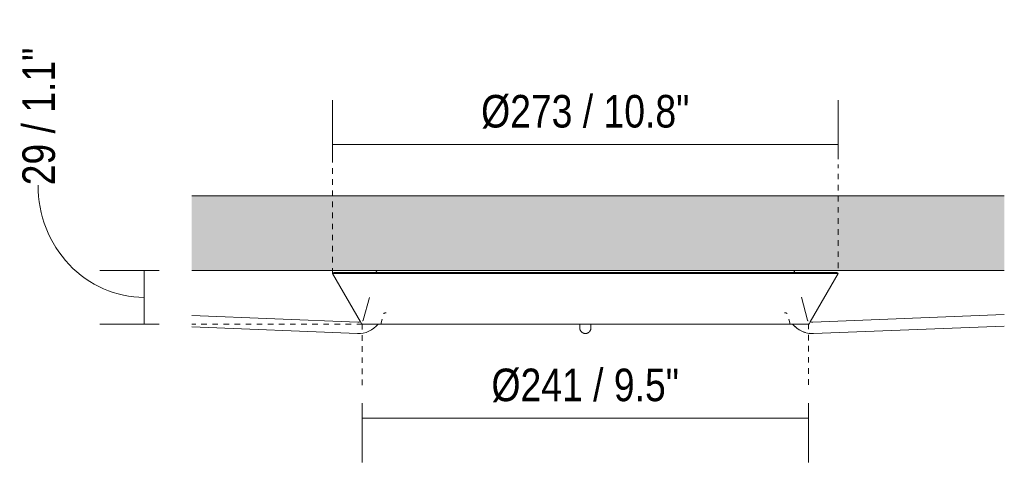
# Model space of a CAD drawing. Header units: millimetres. Extents: x 5395 to 9995, y 397 to 7363.
# Tile 6 of 8: x 8646 to 9178, y 1895 to 2136. Entities that reach past the tile are written whole.
import ezdxf

# ---------------------------------------------------------------- set-up
doc = ezdxf.new("R2010")
doc.units = ezdxf.units.MM
doc.linetypes.add('Dash', pattern=[6, 3, -3])
doc.layers.add('A-ANNO-DIMS', color=7, linetype='Dash', lineweight=9, true_color=0xd2d2d2)
for name, color, linetype, lineweight in [('A-ANNO-DIMS-8', 7, 'Continuous', 9), ('A-CLNG', 7, 'Continuous', 9), ('E-LITE-EQPM', 7, 'Continuous', 20)]:
    doc.layers.add(name, color=color, linetype=linetype, lineweight=lineweight)
doc.styles.add('Arial Narrow_3', font='ARIALN.TTF', dxfattribs={"height": 17.6})
doc.dimstyles.new('FARO_-_2_2mm_Arial_Narrow_mm_Inch_Left_1', dxfattribs={"dimscale": 304.8, "dimtxt": 18.012385, "dimasz": 0, "dimexe": 0.07874, "dimexo": 0.0625, "dimgap": 0.013123, "dimtad": 1, "dimdec": 0, "dimzin": 0, "dimdsep": 46, "dimtxsty": 'Arial Narrow_3', "dimblk1": 'NONE', "dimblk2": 'NONE', "dimsah": 1, "dimcen": 0.09, "dimadec": 0, "dimazin": 0, "dimtfac": 1, "dimtdec": 4, "dimtix": 1, "dimtmove": 1, "dimatfit": 3, "dimfxl": 0.026247, "dimfxlon": 1, "dimtvp": 1, "dimtolj": 1, "dimtzin": 0, "dimarcsym": 2})
doc.dimstyles.new('FARO_-_2_2mm_Arial_Narrow_mm_Inch_Right_2', dxfattribs={"dimscale": 304.8, "dimtxt": 18.012385, "dimasz": 0, "dimexe": 0.07874, "dimexo": 0.0625, "dimgap": 0.013123, "dimtad": 1, "dimdec": 0, "dimzin": 0, "dimdsep": 46, "dimtxsty": 'Arial Narrow_3', "dimblk1": 'NONE', "dimblk2": 'NONE', "dimsah": 1, "dimcen": 0.09, "dimadec": 0, "dimazin": 0, "dimtfac": 1, "dimtdec": 4, "dimtix": 1, "dimtmove": 0, "dimatfit": 3, "dimfxl": 0.026247, "dimfxlon": 1, "dimtvp": 1, "dimtolj": 1, "dimtzin": 0, "dimarcsym": 2})

# ---------------------------------------------------------------- blocks, each defined once
blk = doc.blocks.new('64314-1 cable   _Suspended_tensor - 64314 MAMBO_CONGA_SAMBA Black structure pendant lamp with tensioner-568983-Alzado_PDF FLORON')
at = {"layer": 'E-LITE-EQPM'}
for p, q in [((7422.01, 1998.89), (7421.15, 1998.39)), ((7421.15, 1998.39), (7436.27, 1972.21)), ((7421.15, 1998.39), (7421.47, 1998.39)), ((7422.01, 1998.89), (7422.36, 1998.89)), ((7422.11, 1998.39), (7423.04, 1998.39)), ((7422.97, 1998.89), (7423.89, 1998.89)), ((7424.27, 1998.39), (7425.8, 1998.39)), ((7425.12, 1998.89), (7426.64, 1998.89)), ((7427.64, 1998.39), (7429.77, 1998.39)), ((7428.46, 1998.89), (7430.58, 1998.89)), ((7432.18, 1998.39), (7434.89, 1998.39)), ((7432.98, 1998.89), (7435.67, 1998.89)), ((7437.87, 1998.39), (7441.03, 1998.39)), ((7438.63, 1998.89), (7441.86, 1998.89)), ((7444.45, 1998.39), (7448.41, 1998.39)), ((7444.83, 1999.42), (7444.69, 1998.89)), ((7445.35, 1998.89), (7449.11, 1998.89)), ((7452.43, 1998.39), (7456.49, 1998.39)), ((7453.04, 1998.89), (7457.34, 1998.89)), ((7453.93, 1999), (7453.94, 1998.89)), ((7461.63, 1998.89), (7466.78, 1998.89)), ((7461.64, 1998.39), (7465.89, 1998.39)), ((7470.21, 1998.39), (7475.38, 1998.39)), ((7471.95, 1998.89), (7477.08, 1998.89)), ((7480.51, 1998.39), (7487.38, 1998.39)), ((7482.25, 1998.89), (7487.39, 1998.89)), ((7492.54, 1998.89), (7497.7, 1998.89)), ((7492.54, 1998.39), (7497.7, 1998.39)), ((7504.56, 1998.89), (7509.72, 1998.89)), ((7504.56, 1998.39), (7509.72, 1998.39)), ((7516.58, 1998.89), (7523.44, 1998.89)), ((7516.58, 1998.39), (7521.74, 1998.39)), ((7528.6, 1998.89), (7535.47, 1998.89)), ((7528.6, 1998.39), (7535.47, 1998.39)), ((7540.61, 1998.39), (7547.49, 1998.39)), ((7542.34, 1998.89), (7547.49, 1998.89)), ((7554.35, 1998.89), (7557.84, 1998.89)), ((7554.35, 1998.39), (7557.84, 1998.39)), ((7557.84, 1998.89), (7561.23, 1998.89)), ((7557.84, 1998.39), (7561.23, 1998.39)), ((7568.09, 1998.89), (7574.96, 1998.89)), ((7568.09, 1998.39), (7574.96, 1998.39)), ((7580.11, 1998.89), (7586.98, 1998.89)), ((7580.11, 1998.39), (7586.98, 1998.39)), ((7592.13, 1998.89), (7599, 1998.89)), ((7593.84, 1998.39), (7599, 1998.39)), ((7605.86, 1998.89), (7611.02, 1998.89)), ((7605.86, 1998.39), (7611.01, 1998.39)), ((7617.88, 1998.89), (7623.04, 1998.89)), ((7617.88, 1998.39), (7623.04, 1998.39)), ((7628.19, 1998.89), (7633.33, 1998.89)), ((7628.98, 1998.39), (7635.07, 1998.39)), ((7639.24, 1998.89), (7644.32, 1998.89)), ((7640.2, 1998.39), (7645.37, 1998.39)), ((7648.8, 1998.89), (7653.95, 1998.89)), ((7649.79, 1998.39), (7654.5, 1998.39)), ((7658.34, 1998.89), (7662.53, 1998.89)), ((7659.09, 1998.39), (7663.25, 1998.39)), ((7661.73, 1998.89), (7661.75, 1999)), ((7666.57, 1998.89), (7670.33, 1998.89)), ((7667.27, 1998.39), (7671.12, 1998.39)), ((7670.99, 1998.89), (7670.85, 1999.42)), ((7673.82, 1998.89), (7677.05, 1998.89)), ((7674.55, 1998.39), (7677.81, 1998.39)), ((7679.41, 1972.21), (7694.53, 1998.39)), ((7680.01, 1998.89), (7682.7, 1998.89)), ((7680.79, 1998.39), (7683.5, 1998.39)), ((7685.1, 1998.89), (7687.22, 1998.89)), ((7685.91, 1998.39), (7688.04, 1998.39)), ((7689.04, 1998.89), (7690.56, 1998.89)), ((7689.88, 1998.39), (7691.41, 1998.39)), ((7691.79, 1998.89), (7692.71, 1998.89)), ((7692.64, 1998.39), (7693.57, 1998.39)), ((7693.32, 1998.89), (7693.67, 1998.89)), ((7694.53, 1998.39), (7693.67, 1998.89)), ((7694.21, 1998.39), (7694.53, 1998.39)), ((7441.1, 1985.5), (7437.81, 1973.22)), ((7677.87, 1973.22), (7674.56, 1985.58)), ((7449.67, 1977.09), (7449.93, 1977.09)), ((7447.95, 1973.78), (7447.23, 1971.07)), ((7457, 1971.07), (7464.3, 1971.07)), ((7465.15, 1971.07), (7465.09, 1971.07)), ((7482.13, 1971.07), (7514.73, 1971.07)), ((7520.05, 1971.07), (7519.99, 1971.07)), ((7530.54, 1971.07), (7539, 1971.07)), ((7554.84, 1971.07), (7554.84, 1969.23)), ((7554.84, 1969.23), (7554.84, 1969.02)), ((7557.79, 1971.07), (7557.84, 1971.07)), ((7560.84, 1969.23), (7560.84, 1971.07)), ((7560.84, 1969.02), (7560.84, 1969.23)), ((7576.65, 1971.07), (7596.55, 1971.07)), ((7578.38, 1971.07), (7578.29, 1971.07)), ((7605.89, 1971.07), (7605.83, 1971.07)), ((7623.33, 1971.07), (7633.55, 1971.07)), ((7651.38, 1971.07), (7668.45, 1971.07)), ((7668.45, 1971.07), (7667.73, 1973.78))]:
    blk.add_line(p, q, dxfattribs=at)
at = {"layer": 'E-LITE-EQPM', "flags": 128}
for points in [[(7444.83, 1999.42), (7444.84, 1999.45), (7444.85, 1999.48), (7444.86, 1999.51), (7444.87, 1999.54), (7444.89, 1999.57), (7444.9, 1999.6), (7444.92, 1999.62), (7444.93, 1999.65), (7444.95, 1999.67), (7444.97, 1999.7), (7444.99, 1999.72), (7445.01, 1999.75), (7445.03, 1999.77), (7445.05, 1999.79), (7445.08, 1999.81), (7445.1, 1999.83), (7445.13, 1999.85), (7445.15, 1999.87), (7445.18, 1999.89), (7445.2, 1999.9), (7445.23, 1999.92), (7445.26, 1999.93), (7445.29, 1999.94), (7445.32, 1999.95), (7445.35, 1999.96), (7445.38, 1999.97), (7445.41, 1999.98), (7445.44, 1999.99), (7445.47, 1999.99), (7445.5, 2000), (7445.53, 2000), (7445.56, 2000), (7445.58, 2000)], [(7502.02, 1999.99), (7502.05, 2000), (7502.07, 2000), (7502.09, 2000)], [(7613.59, 2000), (7613.61, 2000), (7613.63, 2000), (7613.66, 1999.99)], [(7670.1, 2000), (7670.13, 2000), (7670.16, 2000), (7670.19, 1999.99), (7670.22, 1999.99), (7670.25, 1999.98), (7670.28, 1999.98), (7670.31, 1999.97), (7670.34, 1999.96), (7670.37, 1999.95), (7670.4, 1999.94), (7670.43, 1999.93), (7670.46, 1999.91), (7670.48, 1999.9), (7670.51, 1999.88), (7670.54, 1999.86), (7670.56, 1999.85), (7670.59, 1999.83), (7670.61, 1999.81), (7670.63, 1999.79), (7670.66, 1999.76), (7670.68, 1999.74), (7670.7, 1999.72), (7670.72, 1999.69), (7670.73, 1999.67), (7670.75, 1999.64), (7670.77, 1999.61), (7670.78, 1999.59), (7670.8, 1999.56), (7670.81, 1999.53), (7670.82, 1999.5), (7670.83, 1999.47), (7670.84, 1999.44), (7670.85, 1999.42)], [(7448.82, 1976.71), (7448.84, 1976.74), (7448.87, 1976.77), (7448.9, 1976.8), (7448.92, 1976.83), (7448.95, 1976.86), (7448.98, 1976.88), (7449.01, 1976.9), (7449.05, 1976.93), (7449.08, 1976.95), (7449.11, 1976.97), (7449.15, 1976.98), (7449.18, 1977), (7449.22, 1977.02), (7449.25, 1977.03), (7449.29, 1977.04), (7449.33, 1977.05), (7449.37, 1977.06), (7449.4, 1977.07), (7449.44, 1977.08), (7449.48, 1977.08), (7449.52, 1977.09), (7449.56, 1977.09)], [(7450.15, 1977.09), (7449.79, 1977.09), (7449.61, 1977.09)], [(7666.01, 1977.09), (7665.75, 1977.09), (7665.52, 1977.09)], [(7665.77, 1977.09), (7665.89, 1977.09), (7666.07, 1977.09)], [(7666.13, 1977.09), (7666.17, 1977.09), (7666.21, 1977.08), (7666.25, 1977.08), (7666.29, 1977.07), (7666.32, 1977.06), (7666.36, 1977.05), (7666.4, 1977.04), (7666.44, 1977.03), (7666.47, 1977.01), (7666.51, 1977), (7666.54, 1976.98), (7666.58, 1976.96), (7666.61, 1976.94), (7666.64, 1976.92), (7666.67, 1976.9), (7666.7, 1976.87), (7666.73, 1976.85), (7666.76, 1976.82), (7666.79, 1976.79), (7666.82, 1976.77), (7666.84, 1976.74), (7666.87, 1976.71)], [(7437.43, 1971.07), (7437.39, 1971.08), (7437.35, 1971.08), (7437.31, 1971.09), (7437.27, 1971.1), (7437.23, 1971.11), (7437.19, 1971.12), (7437.16, 1971.13), (7437.12, 1971.15), (7437.08, 1971.16), (7437.05, 1971.18), (7437.01, 1971.2), (7436.98, 1971.22), (7436.94, 1971.24), (7436.91, 1971.27), (7436.88, 1971.29), (7436.85, 1971.32), (7436.82, 1971.34), (7436.79, 1971.37), (7436.77, 1971.4), (7436.74, 1971.43)], [(7437.34, 1972.86), (7437.36, 1972.86), (7437.38, 1972.86), (7437.4, 1972.86), (7437.41, 1972.86), (7437.43, 1972.87), (7437.45, 1972.87), (7437.47, 1972.87), (7437.49, 1972.88), (7437.51, 1972.89), (7437.53, 1972.89), (7437.55, 1972.9), (7437.56, 1972.91), (7437.58, 1972.92), (7437.6, 1972.93), (7437.61, 1972.94), (7437.63, 1972.95), (7437.64, 1972.96), (7437.66, 1972.98), (7437.67, 1972.99), (7437.69, 1973), (7437.7, 1973.02), (7437.71, 1973.03), (7437.73, 1973.05), (7437.74, 1973.06), (7437.75, 1973.08), (7437.76, 1973.1), (7437.77, 1973.11), (7437.78, 1973.13), (7437.79, 1973.15), (7437.79, 1973.17), (7437.8, 1973.19), (7437.81, 1973.2), (7437.81, 1973.22)], [(7445.83, 1971.07), (7447, 1971.07), (7448.97, 1971.07), (7451.1, 1971.07), (7453.41, 1971.07), (7455.89, 1971.07), (7458.52, 1971.07), (7461.32, 1971.07), (7464.27, 1971.07), (7467.37, 1971.07), (7470.62, 1971.07), (7474, 1971.07), (7477.52, 1971.07), (7481.17, 1971.07), (7484.94, 1971.07), (7488.83, 1971.07), (7492.82, 1971.07), (7496.92, 1971.07), (7501.12, 1971.07), (7505.41, 1971.07), (7509.79, 1971.07), (7514.24, 1971.07), (7518.76, 1971.07), (7523.34, 1971.07), (7527.98, 1971.07), (7532.66, 1971.07), (7537.39, 1971.07), (7542.15, 1971.07), (7546.93, 1971.07), (7551.73, 1971.07), (7556.54, 1971.07), (7557.84, 1971.07)], [(7554.84, 1971.07), (7554.84, 1970.83), (7554.84, 1970.6), (7554.84, 1970.38), (7554.84, 1970.17), (7554.84, 1969.98), (7554.84, 1969.81), (7554.84, 1969.65), (7554.84, 1969.51), (7554.84, 1969.38), (7554.84, 1969.27), (7554.84, 1969.18), (7554.84, 1969.1), (7554.84, 1969.04), (7554.84, 1969), (7554.84, 1968.98), (7554.84, 1968.97)], [(7554.84, 1968.97), (7554.84, 1968.98), (7554.84, 1969), (7554.84, 1969.02)], [(7557.84, 1965.97), (7557.72, 1965.97), (7557.6, 1965.98), (7557.48, 1965.99), (7557.36, 1966.01), (7557.24, 1966.03), (7557.13, 1966.06), (7557.01, 1966.09), (7556.9, 1966.12), (7556.78, 1966.16), (7556.67, 1966.21), (7556.56, 1966.25), (7556.45, 1966.31), (7556.35, 1966.37), (7556.25, 1966.43), (7556.15, 1966.49), (7556.05, 1966.56), (7555.95, 1966.64), (7555.86, 1966.71), (7555.77, 1966.79), (7555.69, 1966.88), (7555.61, 1966.97), (7555.53, 1967.06), (7555.45, 1967.15), (7555.38, 1967.25), (7555.32, 1967.35), (7555.25, 1967.45), (7555.19, 1967.56), (7555.14, 1967.66), (7555.09, 1967.77), (7555.04, 1967.88), (7555, 1967.99), (7554.97, 1968.11), (7554.93, 1968.22), (7554.91, 1968.34), (7554.88, 1968.46), (7554.87, 1968.58), (7554.85, 1968.7), (7554.84, 1968.82), (7554.84, 1968.94), (7554.84, 1968.97)], [(7557.84, 1971.07), (7562.65, 1971.07), (7567.46, 1971.07), (7572.25, 1971.07), (7577.01, 1971.07), (7581.75, 1971.07), (7586.44, 1971.07), (7591.09, 1971.07), (7595.69, 1971.07), (7600.23, 1971.07), (7604.7, 1971.07), (7609.09, 1971.07), (7613.41, 1971.07), (7617.63, 1971.07), (7621.76, 1971.07), (7625.79, 1971.07), (7629.7, 1971.07), (7633.51, 1971.07), (7637.19, 1971.07), (7640.74, 1971.07), (7644.16, 1971.07), (7647.45, 1971.07), (7650.59, 1971.07), (7653.58, 1971.07), (7656.42, 1971.07), (7659.1, 1971.07), (7661.62, 1971.07), (7663.97, 1971.07), (7666.15, 1971.07), (7668.16, 1971.07), (7669.85, 1971.07)], [(7560.84, 1968.97), (7560.84, 1968.85), (7560.83, 1968.73), (7560.82, 1968.61), (7560.8, 1968.49), (7560.78, 1968.37), (7560.75, 1968.26), (7560.72, 1968.14), (7560.69, 1968.03), (7560.65, 1967.91), (7560.6, 1967.8), (7560.55, 1967.69), (7560.5, 1967.58), (7560.44, 1967.48), (7560.38, 1967.38), (7560.32, 1967.28), (7560.25, 1967.18), (7560.17, 1967.08), (7560.1, 1966.99), (7560.01, 1966.9), (7559.93, 1966.82), (7559.84, 1966.74), (7559.75, 1966.66), (7559.66, 1966.58), (7559.56, 1966.51), (7559.46, 1966.44), (7559.36, 1966.38), (7559.25, 1966.32), (7559.15, 1966.27), (7559.04, 1966.22), (7558.93, 1966.17), (7558.81, 1966.13), (7558.7, 1966.1), (7558.58, 1966.06), (7558.47, 1966.04), (7558.35, 1966.01), (7558.23, 1965.99), (7558.11, 1965.98), (7557.99, 1965.97), (7557.87, 1965.97), (7557.84, 1965.97)], [(7560.84, 1968.97), (7560.84, 1968.98), (7560.84, 1969), (7560.84, 1969.05), (7560.84, 1969.11), (7560.84, 1969.18), (7560.84, 1969.28), (7560.84, 1969.39), (7560.84, 1969.52), (7560.84, 1969.66), (7560.84, 1969.82), (7560.84, 1970), (7560.84, 1970.19), (7560.84, 1970.39), (7560.84, 1970.61), (7560.84, 1970.85), (7560.84, 1971.07)], [(7560.84, 1969.02), (7560.84, 1968.98), (7560.84, 1968.97), (7560.84, 1968.97)], [(7669.85, 1971.07), (7668.67, 1971.07), (7668.45, 1971.07)], [(7677.87, 1973.22), (7677.88, 1973.2), (7677.88, 1973.18), (7677.89, 1973.16), (7677.9, 1973.14), (7677.91, 1973.13), (7677.91, 1973.11), (7677.92, 1973.09), (7677.93, 1973.08), (7677.95, 1973.06), (7677.96, 1973.04), (7677.97, 1973.03), (7677.98, 1973.01), (7678, 1973), (7678.01, 1972.99), (7678.02, 1972.97), (7678.04, 1972.96), (7678.06, 1972.95), (7678.07, 1972.94), (7678.09, 1972.93), (7678.1, 1972.92), (7678.12, 1972.91), (7678.14, 1972.9), (7678.16, 1972.89), (7678.18, 1972.88), (7678.19, 1972.88), (7678.21, 1972.87), (7678.23, 1972.87), (7678.25, 1972.86), (7678.27, 1972.86), (7678.29, 1972.86), (7678.31, 1972.86), (7678.33, 1972.86), (7678.34, 1972.86)], [(7678.94, 1971.44), (7678.92, 1971.4), (7678.89, 1971.38), (7678.86, 1971.35), (7678.83, 1971.32), (7678.8, 1971.29), (7678.77, 1971.27), (7678.74, 1971.25), (7678.71, 1971.22), (7678.67, 1971.2), (7678.64, 1971.18), (7678.6, 1971.17), (7678.57, 1971.15), (7678.53, 1971.14), (7678.49, 1971.12), (7678.46, 1971.11), (7678.42, 1971.1), (7678.38, 1971.09), (7678.34, 1971.08), (7678.3, 1971.08), (7678.26, 1971.07)]]:
    blk.add_lwpolyline(points, dxfattribs=at)
at = {"layer": 'E-LITE-EQPM'}
for centre, major_axis, ratio, start_param, end_param in [((7557.84, 1969.23), (-3, 0), 0.999241, 0, 0.036829), ((7557.84, 1969.23), (3, 0), 0.99562, 3.141593, 3.178555), ((7557.84, 1969.23), (3, 0), 0.99562, 3.141593, 3.178555), ((7557.84, 1969.13), (3, 0), 0.99562, 3.141593, 3.178555), ((7557.84, 1969.23), (3, 0), 0.999241, 6.246357, 6.283185), ((7557.84, 1969.23), (3, 0), 0.99562, 6.246223, 6.283185), ((7557.84, 1969.23), (3, 0), 0.99562, 6.246223, 6.283185), ((7557.84, 1969.13), (3, 0), 0.99562, 6.246223, 6.283185), ((7557.84, 1969.13), (3, 0), 0.99562, 3.403392, 3.443058), ((7557.84, 1969.13), (3, 0), 0.99562, 5.98172, 6.021386)]:
    blk.add_ellipse(centre, major_axis=major_axis, ratio=ratio, start_param=start_param, end_param=end_param, dxfattribs=at)
blk = doc.blocks.new('64314-1 cable   _Suspended_tensor - 64314 MAMBO_CONGA_SAMBA Black structure pendant lamp with tensioner-570366-Alzado_PDF FLORON')
at = {"layer": 'E-LITE-EQPM'}
for p, q in [((7422.01, 1998.89), (7421.15, 1998.39)), ((7421.15, 1998.39), (7436.27, 1972.21)), ((7421.15, 1998.39), (7421.19, 1998.39)), ((7421.49, 1998.39), (7422.11, 1998.39)), ((7422.01, 1998.89), (7422.05, 1998.89)), ((7422.36, 1998.89), (7422.97, 1998.89)), ((7423.04, 1998.39), (7424.27, 1998.39)), ((7423.89, 1998.89), (7425.12, 1998.89)), ((7425.8, 1998.39), (7427.64, 1998.39)), ((7426.64, 1998.89), (7428.46, 1998.89)), ((7429.76, 1998.39), (7432.18, 1998.39)), ((7430.58, 1998.89), (7432.98, 1998.89)), ((7434.88, 1998.39), (7437.87, 1998.39)), ((7435.66, 1998.89), (7438.63, 1998.89)), ((7441.02, 1998.39), (7444.47, 1998.39)), ((7441.86, 1998.89), (7445.36, 1998.89)), ((7444.83, 1999.42), (7444.69, 1998.89)), ((7448.41, 1998.39), (7452.43, 1998.39)), ((7449.1, 1998.89), (7453.05, 1998.89)), ((7453.93, 1999), (7453.94, 1998.89)), ((7456.47, 1998.39), (7461.62, 1998.39)), ((7457.33, 1998.89), (7461.64, 1998.89)), ((7465.89, 1998.39), (7470.23, 1998.39)), ((7466.79, 1998.89), (7471.93, 1998.89)), ((7475.36, 1998.39), (7480.53, 1998.39)), ((7477.1, 1998.89), (7482.23, 1998.89)), ((7487.39, 1998.89), (7492.54, 1998.89)), ((7487.4, 1998.39), (7492.54, 1998.39)), ((7497.68, 1998.89), (7504.56, 1998.89)), ((7497.68, 1998.39), (7504.56, 1998.39)), ((7509.7, 1998.89), (7516.58, 1998.89)), ((7509.71, 1998.39), (7516.58, 1998.39)), ((7521.72, 1998.89), (7528.6, 1998.89)), ((7521.72, 1998.39), (7528.6, 1998.39)), ((7535.47, 1998.89), (7542.34, 1998.89)), ((7535.47, 1998.39), (7542.34, 1998.39)), ((7547.48, 1998.89), (7554.36, 1998.89)), ((7547.48, 1998.39), (7554.36, 1998.39)), ((7561.22, 1998.89), (7568.09, 1998.89)), ((7561.22, 1998.39), (7568.09, 1998.39)), ((7573.24, 1998.89), (7580.11, 1998.89)), ((7573.24, 1998.39), (7580.11, 1998.39)), ((7586.98, 1998.89), (7593.85, 1998.89)), ((7586.98, 1998.39), (7593.85, 1998.39)), ((7599, 1998.89), (7605.87, 1998.89)), ((7599, 1998.39), (7605.87, 1998.39)), ((7611.02, 1998.89), (7617.9, 1998.89)), ((7611.02, 1998.39), (7617.89, 1998.39)), ((7623.04, 1998.89), (7628.19, 1998.89)), ((7623.04, 1998.39), (7628.99, 1998.39)), ((7633.35, 1998.89), (7639.24, 1998.89)), ((7635.05, 1998.39), (7640.22, 1998.39)), ((7644.32, 1998.89), (7648.79, 1998.89)), ((7645.35, 1998.39), (7649.79, 1998.39)), ((7653.94, 1998.89), (7658.35, 1998.89)), ((7654.5, 1998.39), (7659.1, 1998.39)), ((7661.73, 1998.89), (7661.75, 1999)), ((7662.53, 1998.89), (7666.58, 1998.89)), ((7663.25, 1998.39), (7667.27, 1998.39)), ((7670.32, 1998.89), (7673.82, 1998.89)), ((7670.99, 1998.89), (7670.85, 1999.42)), ((7671.11, 1998.39), (7674.55, 1998.39)), ((7677.05, 1998.89), (7680.02, 1998.89)), ((7677.81, 1998.39), (7680.79, 1998.39)), ((7679.41, 1972.21), (7694.53, 1998.39)), ((7682.7, 1998.89), (7685.1, 1998.89)), ((7683.5, 1998.39), (7685.92, 1998.39)), ((7687.22, 1998.89), (7689.04, 1998.89)), ((7688.04, 1998.39), (7689.88, 1998.39)), ((7690.56, 1998.89), (7691.79, 1998.89)), ((7691.41, 1998.39), (7692.64, 1998.39)), ((7692.71, 1998.89), (7693.32, 1998.89)), ((7693.57, 1998.39), (7694.19, 1998.39)), ((7693.63, 1998.89), (7693.67, 1998.89)), ((7694.53, 1998.39), (7693.67, 1998.89)), ((7694.49, 1998.39), (7694.53, 1998.39)), ((7441.1, 1985.5), (7437.81, 1973.22)), ((7677.87, 1973.22), (7674.56, 1985.58)), ((7449.67, 1977.09), (7449.93, 1977.09)), ((7447.95, 1973.78), (7447.23, 1971.07)), ((7457, 1971.07), (7464.3, 1971.07)), ((7482.13, 1971.07), (7514.73, 1971.07)), ((7516.67, 1971.07), (7516.61, 1971.07)), ((7530.54, 1971.07), (7539, 1971.07)), ((7554.36, 1971.07), (7554.33, 1971.07)), ((7557.79, 1971.07), (7557.84, 1971.07)), ((7576.65, 1971.07), (7596.55, 1971.07)), ((7578.38, 1971.07), (7578.29, 1971.07)), ((7605.89, 1971.07), (7605.83, 1971.07)), ((7623.33, 1971.07), (7633.55, 1971.07)), ((7651.38, 1971.07), (7668.45, 1971.07)), ((7668.45, 1971.07), (7667.73, 1973.78)), ((7671.16, 1969.73), (7671.56, 1969.36)), ((7679.32, 1972.08), (7679.18, 1972.1)), ((7672.87, 1968.35), (7673.33, 1968.05)), ((7673.81, 1967.77), (7673.95, 1967.69)), ((7675.8, 1966.84), (7676.32, 1966.66)), ((7676.85, 1966.5), (7676.94, 1966.47))]:
    blk.add_line(p, q, dxfattribs=at)
at = {"layer": 'E-LITE-EQPM', "flags": 128}
for points in [[(7444.83, 1999.42), (7444.84, 1999.45), (7444.85, 1999.48), (7444.86, 1999.51), (7444.87, 1999.54), (7444.89, 1999.57), (7444.9, 1999.6), (7444.92, 1999.62), (7444.93, 1999.65), (7444.95, 1999.67), (7444.97, 1999.7), (7444.99, 1999.72), (7445.01, 1999.75), (7445.03, 1999.77), (7445.05, 1999.79), (7445.08, 1999.81), (7445.1, 1999.83), (7445.13, 1999.85), (7445.15, 1999.87), (7445.18, 1999.89), (7445.2, 1999.9), (7445.23, 1999.92), (7445.26, 1999.93), (7445.29, 1999.94), (7445.32, 1999.95), (7445.35, 1999.96), (7445.38, 1999.97), (7445.41, 1999.98), (7445.44, 1999.99), (7445.47, 1999.99), (7445.5, 2000), (7445.53, 2000), (7445.56, 2000), (7445.58, 2000)], [(7670.1, 2000), (7670.13, 2000), (7670.16, 2000), (7670.19, 1999.99), (7670.22, 1999.99), (7670.25, 1999.98), (7670.28, 1999.98), (7670.31, 1999.97), (7670.34, 1999.96), (7670.37, 1999.95), (7670.4, 1999.94), (7670.43, 1999.93), (7670.46, 1999.91), (7670.48, 1999.9), (7670.51, 1999.88), (7670.54, 1999.86), (7670.56, 1999.85), (7670.59, 1999.83), (7670.61, 1999.81), (7670.63, 1999.79), (7670.66, 1999.76), (7670.68, 1999.74), (7670.7, 1999.72), (7670.72, 1999.69), (7670.73, 1999.67), (7670.75, 1999.64), (7670.77, 1999.61), (7670.78, 1999.59), (7670.8, 1999.56), (7670.81, 1999.53), (7670.82, 1999.5), (7670.83, 1999.47), (7670.84, 1999.44), (7670.85, 1999.42)], [(7448.82, 1976.71), (7448.84, 1976.74), (7448.87, 1976.77), (7448.9, 1976.8), (7448.92, 1976.83), (7448.95, 1976.86), (7448.98, 1976.88), (7449.01, 1976.9), (7449.05, 1976.93), (7449.08, 1976.95), (7449.11, 1976.97), (7449.15, 1976.98), (7449.18, 1977), (7449.22, 1977.02), (7449.25, 1977.03), (7449.29, 1977.04), (7449.33, 1977.05), (7449.37, 1977.06), (7449.4, 1977.07), (7449.44, 1977.08), (7449.48, 1977.08), (7449.52, 1977.09), (7449.56, 1977.09), (7449.59, 1977.09)], [(7450.13, 1977.09), (7450.03, 1977.09), (7449.73, 1977.09), (7449.59, 1977.09), (7449.59, 1977.09)], [(7666.09, 1977.09), (7666.01, 1977.09), (7665.75, 1977.09), (7665.52, 1977.09)], [(7665.75, 1977.09), (7665.95, 1977.09), (7666.09, 1977.09), (7666.09, 1977.09)], [(7666.09, 1977.09), (7666.13, 1977.09), (7666.17, 1977.09), (7666.21, 1977.08), (7666.25, 1977.08), (7666.29, 1977.07), (7666.32, 1977.06), (7666.36, 1977.05), (7666.4, 1977.04), (7666.44, 1977.03), (7666.47, 1977.01), (7666.51, 1977), (7666.54, 1976.98), (7666.58, 1976.96), (7666.61, 1976.94), (7666.64, 1976.92), (7666.67, 1976.9), (7666.7, 1976.87), (7666.73, 1976.85), (7666.76, 1976.82), (7666.79, 1976.79), (7666.82, 1976.77), (7666.84, 1976.74), (7666.87, 1976.71)], [(7437.43, 1971.07), (7437.39, 1971.08), (7437.35, 1971.08), (7437.31, 1971.09), (7437.27, 1971.1), (7437.23, 1971.11), (7437.19, 1971.12), (7437.16, 1971.13), (7437.12, 1971.15), (7437.08, 1971.16), (7437.05, 1971.18), (7437.01, 1971.2), (7436.98, 1971.22), (7436.94, 1971.24), (7436.91, 1971.27), (7436.88, 1971.29), (7436.85, 1971.32), (7436.82, 1971.34), (7436.79, 1971.37), (7436.77, 1971.4), (7436.74, 1971.43)], [(7437.34, 1972.86), (7437.36, 1972.86), (7437.38, 1972.86), (7437.4, 1972.86), (7437.41, 1972.86), (7437.43, 1972.87), (7437.45, 1972.87), (7437.47, 1972.87), (7437.49, 1972.88), (7437.51, 1972.89), (7437.53, 1972.89), (7437.55, 1972.9), (7437.56, 1972.91), (7437.58, 1972.92), (7437.6, 1972.93), (7437.61, 1972.94), (7437.63, 1972.95), (7437.64, 1972.96), (7437.66, 1972.98), (7437.67, 1972.99), (7437.69, 1973), (7437.7, 1973.02), (7437.71, 1973.03), (7437.73, 1973.05), (7437.74, 1973.06), (7437.75, 1973.08), (7437.76, 1973.1), (7437.77, 1973.11), (7437.78, 1973.13), (7437.79, 1973.15), (7437.79, 1973.17), (7437.8, 1973.19), (7437.81, 1973.2), (7437.81, 1973.22)], [(7445.83, 1971.07), (7447, 1971.07), (7448.97, 1971.07), (7451.1, 1971.07), (7453.41, 1971.07), (7455.89, 1971.07), (7458.52, 1971.07), (7461.32, 1971.07), (7464.27, 1971.07), (7467.37, 1971.07), (7470.62, 1971.07), (7474, 1971.07), (7477.52, 1971.07), (7481.17, 1971.07), (7484.94, 1971.07), (7488.83, 1971.07), (7492.82, 1971.07), (7496.92, 1971.07), (7501.12, 1971.07), (7505.41, 1971.07), (7509.79, 1971.07), (7514.24, 1971.07), (7518.76, 1971.07), (7523.34, 1971.07), (7527.98, 1971.07), (7532.66, 1971.07), (7537.39, 1971.07), (7542.15, 1971.07), (7546.93, 1971.07), (7551.73, 1971.07), (7556.54, 1971.07), (7561.35, 1971.07), (7566.16, 1971.07), (7570.95, 1971.07), (7575.73, 1971.07), (7580.47, 1971.07), (7585.18, 1971.07), (7589.84, 1971.07), (7594.46, 1971.07), (7599.01, 1971.07), (7603.5, 1971.07), (7607.92, 1971.07), (7612.25, 1971.07), (7616.5, 1971.07), (7620.66, 1971.07), (7624.71, 1971.07), (7628.66, 1971.07), (7632.49, 1971.07), (7636.2, 1971.07), (7639.79, 1971.07), (7643.25, 1971.07), (7646.57, 1971.07), (7649.75, 1971.07), (7652.79, 1971.07), (7655.67, 1971.07), (7658.39, 1971.07), (7660.95, 1971.07), (7663.35, 1971.07), (7665.58, 1971.07), (7667.64, 1971.07), (7669.52, 1971.07), (7669.85, 1971.07)], [(7669.85, 1971.07), (7668.67, 1971.07), (7668.45, 1971.07)], [(7670.03, 1970.94), (7670.39, 1970.52), (7670.76, 1970.12)], [(7677.87, 1973.22), (7677.88, 1973.2), (7677.88, 1973.18), (7677.89, 1973.16), (7677.9, 1973.14), (7677.91, 1973.13), (7677.91, 1973.11), (7677.92, 1973.09), (7677.93, 1973.08), (7677.95, 1973.06), (7677.96, 1973.04), (7677.97, 1973.03), (7677.98, 1973.01), (7678, 1973), (7678.01, 1972.99), (7678.02, 1972.97), (7678.04, 1972.96), (7678.06, 1972.95), (7678.07, 1972.94), (7678.09, 1972.93), (7678.1, 1972.92), (7678.12, 1972.91), (7678.14, 1972.9), (7678.16, 1972.89), (7678.18, 1972.88), (7678.19, 1972.88), (7678.21, 1972.87), (7678.23, 1972.87), (7678.25, 1972.86), (7678.27, 1972.86), (7678.29, 1972.86), (7678.31, 1972.86), (7678.33, 1972.86), (7678.34, 1972.86)], [(7678.94, 1971.44), (7678.92, 1971.4), (7678.89, 1971.38), (7678.86, 1971.35), (7678.83, 1971.32), (7678.8, 1971.29), (7678.77, 1971.27), (7678.74, 1971.25), (7678.71, 1971.22), (7678.67, 1971.2), (7678.64, 1971.18), (7678.6, 1971.17), (7678.57, 1971.15), (7678.53, 1971.14), (7678.49, 1971.12), (7678.46, 1971.11), (7678.42, 1971.1), (7678.38, 1971.09), (7678.34, 1971.08), (7678.3, 1971.08), (7678.26, 1971.07)], [(7678.71, 1966.1), (7679, 1966.06), (7679.55, 1966.01), (7680.1, 1965.98), (7680.65, 1965.97)]]:
    blk.add_lwpolyline(points, dxfattribs=at)
blk = doc.blocks.new('DIMBLOCK11-Alzado_PDF FLORON')
at = {"layer": 'A-ANNO-DIMS-8', "color": 251, "true_color": 0x5b5b5b}
for p, q in [((8815.29, 2060.22), (8815.29, 2092.22)), ((9088.66, 2060.22), (9088.66, 2092.22)), ((8815.29, 2068.22), (9088.66, 2068.22)), ((8815.29, 2068.22), (8815.29, 2060.22)), ((9088.66, 2068.22), (9088.66, 2060.22))]:
    blk.add_line(p, q, dxfattribs=at)
at = {"layer": 'A-ANNO-DIMS-8', "color": 0, "insert": (8895.65, 2094.97), "char_height": 17.6, "width": 135.1787, "attachment_point": 1, "line_spacing_factor": 0.974696, "style": 'Arial Narrow_3'}
blk.add_mtext('Ø273 / 10.8"', dxfattribs=at)
blk = doc.blocks.new('_None')
blk = doc.blocks.new('DIMBLOCK12-Alzado_PDF FLORON')
at = {"layer": 'A-ANNO-DIMS-8', "color": 251, "true_color": 0x5b5b5b}
for p, q in [((8831.38, 1928.23), (8831.38, 1896.23)), ((8831.38, 1920.23), (8831.38, 1928.23)), ((9072.57, 1928.23), (9072.57, 1896.23)), ((9072.57, 1920.23), (9072.57, 1928.23)), ((8831.38, 1920.23), (9072.57, 1920.23))]:
    blk.add_line(p, q, dxfattribs=at)
at = {"layer": 'A-ANNO-DIMS-8', "color": 0, "insert": (8901.23, 1946.98), "char_height": 17.6, "width": 121.798, "attachment_point": 1, "line_spacing_factor": 0.974696, "style": 'Arial Narrow_3'}
blk.add_mtext('Ø241 / 9.5"', dxfattribs=at)
blk = doc.blocks.new('DIMBLOCK13-Alzado_PDF FLORON')
at = {"layer": 'A-ANNO-DIMS-8', "color": 251, "true_color": 0x5b5b5b}
for p, q in [((8721.54, 2000), (8689.54, 2000)), ((8713.54, 2000), (8713.54, 1971.07)), ((8713.54, 2000), (8721.54, 2000)), ((8721.54, 1971.07), (8689.54, 1971.07)), ((8713.54, 1971.07), (8721.54, 1971.07))]:
    blk.add_line(p, q, dxfattribs=at)
blk.add_ellipse((8713.54, 2046.13), major_axis=(0, 60.6), ratio=0.9469, start_param=1.570796, end_param=3.141593, dxfattribs=at)
at = {"layer": 'A-ANNO-DIMS-8', "color": 0, "insert": (8647.71, 2046.13), "char_height": 17.6, "width": 89.5473, "attachment_point": 1, "rotation": 90, "line_spacing_factor": 0.974696, "style": 'Arial Narrow_3'}
blk.add_mtext('29 / 1.1"', dxfattribs=at)

msp = doc.modelspace()

# ---------------------------------------------------------------- hatches: boundary and pattern name
at = {"layer": 'A-CLNG', "true_color": 0xe8e8e8}
msp.add_hatch(color=254, dxfattribs=at).paths.add_polyline_path([(8957.07, 2000), (9178.39, 2000), (9178.39, 2040.5), (8739.19, 2040.5), (8739.19, 2000), (8955.36, 2000)], flags=0)

# ---------------------------------------------------------------- linework, layer by layer
at = {"layer": 'A-ANNO-DIMS'}
for p, q in [((8815.29, 1998.36), (8815.29, 2064.36)), ((9088.66, 2001.36), (9088.66, 2057.36)), ((8831.38, 1971.07), (8739.19, 1971.07)), ((8831.38, 1971.07), (8831.38, 1935.23)), ((9072.57, 1971.23), (9072.57, 1935.23))]:
    msp.add_line(p, q, dxfattribs=at)
at = {"layer": 'A-CLNG'}
for p, q in [((8739.19, 2040.5), (9178.39, 2040.5)), ((9178.39, 2000), (8739.19, 2000))]:
    msp.add_line(p, q, dxfattribs=at)
at = {"layer": 'E-LITE-EQPM'}
for p, q in [((8739.19, 1975.71), (8829.01, 1972.14)), ((9178.39, 1976.25), (9074.94, 1972.14)), ((8828.76, 1965.92), (8739.19, 1969.49)), ((8830.42, 1972.21), (8831.08, 1971.07)), ((8831.08, 1971.07), (8839.97, 1971.07)), ((9072.87, 1971.07), (9063.98, 1971.07)), ((9073.53, 1972.21), (9072.87, 1971.07)), ((9075.18, 1965.92), (9178.39, 1970.03))]:
    msp.add_line(p, q, dxfattribs=at)
for centre, radius, start, end in [((8829.3, 1979.51), 13.59, 267.7204, 321.6535), ((8829.31, 1979.72), 7.59, 267.7204, 278.3616), ((9074.64, 1979.51), 13.59, 218.3465, 272.2796), ((9074.63, 1979.72), 7.59, 261.6384, 272.2796)]:
    msp.add_arc(centre, radius, start, end, dxfattribs=at)

# ---------------------------------------------------------------- block references
for name in ['64314-1 cable   _Suspended_tensor - 64314 MAMBO_CONGA_SAMBA Black structure pendant lamp with tensioner-568983-Alzado_PDF FLORON', '64314-1 cable   _Suspended_tensor - 64314 MAMBO_CONGA_SAMBA Black structure pendant lamp with tensioner-570366-Alzado_PDF FLORON']:
    msp.add_blockref(name, (1394.13, 0), dxfattribs=at)

# ---------------------------------------------------------------- dimensions: what is measured, and where the dimension line sits
at = {"layer": 'A-ANNO-DIMS', "color": 251, "linetype": 'Continuous', "true_color": 0x5b5b5b}
dim = msp.add_linear_dim(base=(8713.54, 1971.07), p1=(8721.54, 2000), p2=(8721.54, 1971.07), angle=90, dimstyle='FARO_-_2_2mm_Arial_Narrow_mm_Inch_Left_1', override={"dimpost": '<>', "dimfxl": 28.928973}, dxfattribs=at)
dim.commit()
dim.dimension.update_dxf_attribs({"geometry": 'DIMBLOCK13-Alzado_PDF FLORON', "text_midpoint": (8659.44, 2090.91), "dimtype": 160, "text_rotation": 90})
for base, p1, p2, override, picture, middle in [((9088.66, 2068.22), (8815.29, 2060.22), (9088.66, 2060.22), {"dimpost": '<>', "dimfxl": 273.376927}, 'DIMBLOCK11-Alzado_PDF FLORON', (8951.97, 2083.79)), ((9072.57, 1920.23), (8831.38, 1928.23), (9072.57, 1928.23), {"dimpost": '<>', "dimfxl": 241.194106}, 'DIMBLOCK12-Alzado_PDF FLORON', (8951.97, 1935.8))]:
    dim = msp.add_linear_dim(base=base, p1=p1, p2=p2, text='Ø<>', dimstyle='FARO_-_2_2mm_Arial_Narrow_mm_Inch_Right_2', override=override, dxfattribs=at)
    dim.commit()
    dim.dimension.update_dxf_attribs({"geometry": picture, "text_midpoint": middle})

doc.saveas('drawing.dxf')
